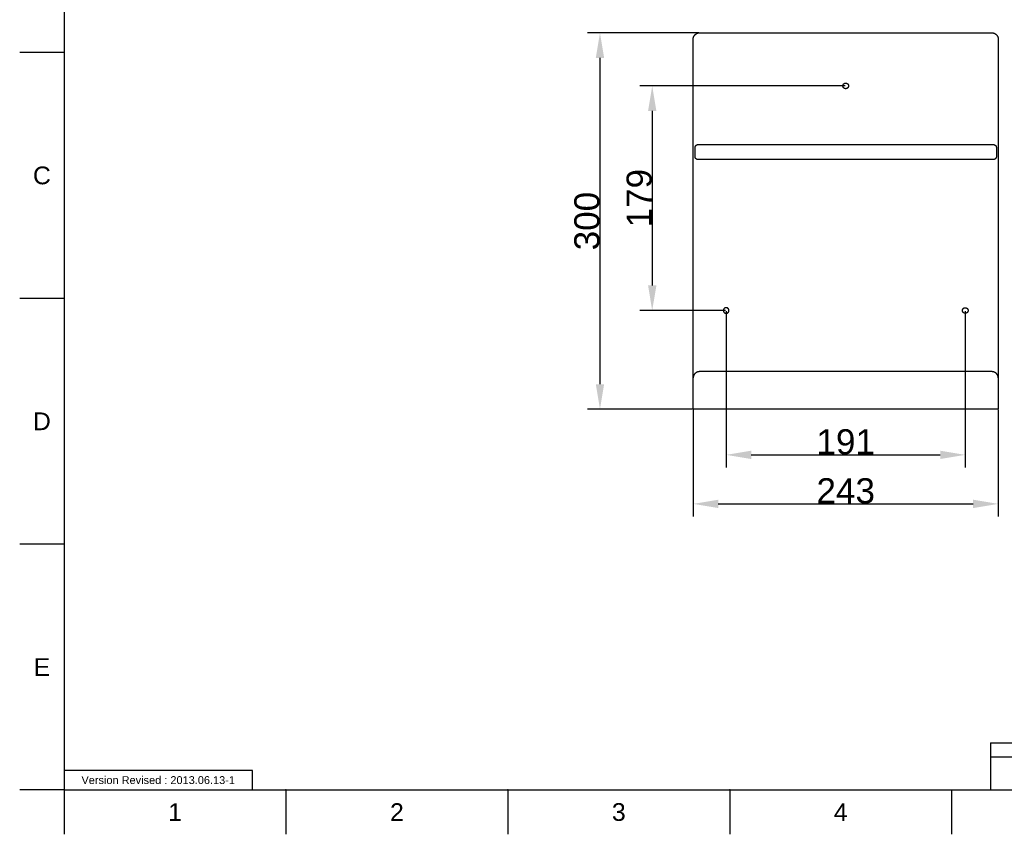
# Model space of a CAD drawing. Header units: millimetres. Extents: x 580 to 2065, y -13 to 1037.
# Tile 1 of 5: x 580 to 1364, y -13 to 636. Entities that reach past the tile are written whole.
import ezdxf

# ---------------------------------------------------------------- set-up
doc = ezdxf.new("R2010")
doc.units = ezdxf.units.MM
doc.header["$LTSCALE"] = 0.1
for name, color, linetype in [('DEFAULT', 7, 'Continuous'), ('FORM', 7, 'Continuous'), ('LAYER 01', 2, 'Continuous'), ('LAYER 02', 2, 'Continuous'), ('TEXT', 2, 'Continuous')]:
    doc.layers.add(name, color=color, linetype=linetype)
doc.styles.add('ARIAL', font='arial_0.ttf')
doc.styles.get("Standard").update_dxf_attribs({"font": 'arial_0.ttf'})
doc.dimstyles.new('DIMENSION STYLE 01', dxfattribs={"dimtxt": 20, "dimasz": 20, "dimexe": 10, "dimexo": 0.5, "dimgap": 0.09, "dimtad": 1, "dimtoh": 1, "dimdec": 0, "dimzin": 0, "dimdsep": 46, "dimtxsty": 'ARIAL', "dimcen": 0.5, "dimadec": 1, "dimazin": 0, "dimtfac": 1, "dimtdec": 4, "dimtofl": 0, "dimtmove": 0, "dimatfit": 3, "dimfxl": 1, "dimtolj": 1, "dimtzin": 0, "dimarcsym": 0})

# ---------------------------------------------------------------- blocks, each defined once
blk = doc.blocks.new('*D234')
at = {"layer": 'DEFAULT', "color": 0, "lineweight": -2, "transparency": 16777216}
for p, q in [((1120.88, 625.43), (1032.12, 625.43)), ((1042.12, 605.43), (1042.12, 345.43)), ((1115.88, 325.43), (1032.12, 325.43))]:
    blk.add_line(p, q, dxfattribs=at)
at = {"layer": 'DEFAULT', "color": 0, "transparency": 16777216}
for points in [[(1038.79, 605.43), (1045.45, 605.43), (1042.12, 625.43)], [(1038.79, 345.43), (1045.45, 345.43), (1042.12, 325.43)]]:
    blk.add_solid(points, dxfattribs=at)
at = {"layer": 'Defpoints', "color": 0, "transparency": 16777216}
for p in [(1121.38, 625.43), (1042.12, 325.43), (1116.38, 325.43)]:
    blk.add_point(p, dxfattribs=at)
at = {"layer": 'DEFAULT', "color": 0, "transparency": 16777216, "insert": (1031.81, 475.43), "char_height": 20, "attachment_point": 5, "rotation": 90, "style": 'ARIAL'}
blk.add_mtext('\\A1;300', dxfattribs=at)
blk = doc.blocks.new('*D235')
at = {"layer": 'DEFAULT', "color": 0, "lineweight": -2, "transparency": 16777216}
for p, q in [((1237.38, 583.18), (1073.74, 583.18)), ((1083.74, 563.18), (1083.74, 424.18)), ((1142.13, 404.18), (1073.74, 404.18))]:
    blk.add_line(p, q, dxfattribs=at)
at = {"layer": 'DEFAULT', "color": 0, "transparency": 16777216}
for points in [[(1080.41, 563.18), (1087.08, 563.18), (1083.74, 583.18)], [(1080.41, 424.18), (1087.08, 424.18), (1083.74, 404.18)]]:
    blk.add_solid(points, dxfattribs=at)
at = {"layer": 'Defpoints', "color": 0, "transparency": 16777216}
for p in [(1237.88, 583.18), (1083.74, 404.18), (1142.63, 404.18)]:
    blk.add_point(p, dxfattribs=at)
at = {"layer": 'DEFAULT', "color": 0, "transparency": 16777216, "insert": (1073.44, 493.68), "char_height": 20, "attachment_point": 5, "rotation": 90, "style": 'ARIAL'}
blk.add_mtext('\\A1;179', dxfattribs=at)
blk = doc.blocks.new('*D236')
at = {"layer": 'DEFAULT', "color": 0, "lineweight": -2, "transparency": 16777216}
for p, q in [((1116.38, 324.93), (1116.38, 240.06)), ((1359.38, 324.93), (1359.38, 240.06)), ((1136.38, 250.06), (1339.38, 250.06))]:
    blk.add_line(p, q, dxfattribs=at)
at = {"layer": 'DEFAULT', "color": 0, "transparency": 16777216}
for points in [[(1136.38, 253.39), (1136.38, 246.72), (1116.38, 250.06)], [(1339.38, 253.39), (1339.38, 246.72), (1359.38, 250.06)]]:
    blk.add_solid(points, dxfattribs=at)
at = {"layer": 'Defpoints', "color": 0, "transparency": 16777216}
for p in [(1116.38, 325.43), (1359.38, 325.43), (1359.38, 250.06)]:
    blk.add_point(p, dxfattribs=at)
at = {"layer": 'DEFAULT', "color": 0, "transparency": 16777216, "insert": (1237.88, 260.37), "char_height": 20, "attachment_point": 5, "style": 'ARIAL'}
blk.add_mtext('\\A1;243', dxfattribs=at)
blk = doc.blocks.new('*D237')
at = {"layer": 'DEFAULT', "color": 0, "lineweight": -2, "transparency": 16777216}
for p, q in [((1142.63, 403.68), (1142.63, 279.12)), ((1333.13, 403.68), (1333.13, 279.12)), ((1162.63, 289.12), (1313.13, 289.12))]:
    blk.add_line(p, q, dxfattribs=at)
at = {"layer": 'DEFAULT', "color": 0, "transparency": 16777216}
for points in [[(1162.63, 292.45), (1162.63, 285.79), (1142.63, 289.12)], [(1313.13, 292.45), (1313.13, 285.79), (1333.13, 289.12)]]:
    blk.add_solid(points, dxfattribs=at)
at = {"layer": 'Defpoints', "color": 0, "transparency": 16777216}
for p in [(1142.63, 404.18), (1333.13, 404.18), (1333.13, 289.12)]:
    blk.add_point(p, dxfattribs=at)
at = {"layer": 'DEFAULT', "color": 0, "transparency": 16777216, "insert": (1237.88, 299.42), "char_height": 20, "attachment_point": 5, "style": 'ARIAL'}
blk.add_mtext('\\A1;191', dxfattribs=at)

msp = doc.modelspace()

# ---------------------------------------------------------------- linework, layer by layer
for p, q in [((615.21, 1001.37), (615.21, 22.08)), ((615.21, 609.66), (579.86, 609.66)), ((615.21, 413.8), (579.86, 413.8)), ((615.21, 217.94), (579.86, 217.94)), ((615.21, 22.08), (579.86, 22.08)), ((615.21, 22.08), (2029.35, 22.08)), ((615.21, 22.08), (615.21, -13.27)), ((791.98, 22.08), (791.98, -13.27)), ((968.75, 22.08), (968.75, -13.27)), ((1145.51, 22.08), (1145.51, -13.27)), ((1322.28, 22.08), (1322.28, -13.27))]:
    msp.add_line(p, q)
for p in [(791.98, 22.08), (968.75, 22.08), (1145.51, 22.08)]:
    msp.add_point(p)
at = {"layer": 'FORM'}
for p, q in [((1353.1, 59.58), (2029.35, 59.58)), ((1353.1, 59.58), (1353.1, 22.08)), ((1529.35, 48.33), (1353.1, 48.33))]:
    msp.add_line(p, q, dxfattribs=at)
msp.add_lwpolyline([(615.21, 22.08), (765.21, 22.08), (765.21, 37.71), (615.21, 37.71)], close=True, dxfattribs=at)
at = {"layer": 'LAYER 01'}
for p, q in [((1235.63, 583.32), (1235.64, 583.4)), ((1235.63, 583.24), (1235.63, 583.32)), ((1235.63, 583.16), (1235.63, 583.24)), ((1235.63, 583.09), (1235.63, 583.16)), ((1235.64, 583.01), (1235.63, 583.09)), ((1235.64, 583.4), (1235.65, 583.48)), ((1235.64, 582.93), (1235.64, 583.01)), ((1235.65, 582.85), (1235.64, 582.93)), ((1235.65, 583.48), (1235.66, 583.55)), ((1235.67, 582.78), (1235.65, 582.85)), ((1235.66, 583.55), (1235.67, 583.63)), ((1235.67, 583.63), (1235.69, 583.71)), ((1235.68, 582.7), (1235.67, 582.78)), ((1235.7, 582.62), (1235.68, 582.7)), ((1235.69, 583.71), (1235.71, 583.78)), ((1235.72, 582.55), (1235.7, 582.62)), ((1235.71, 583.78), (1235.73, 583.86)), ((1235.74, 582.47), (1235.72, 582.55)), ((1235.73, 583.86), (1235.76, 583.93)), ((1235.77, 582.4), (1235.74, 582.47)), ((1235.76, 583.93), (1235.78, 584)), ((1235.8, 582.33), (1235.77, 582.4)), ((1235.78, 584), (1235.81, 584.08)), ((1235.83, 582.26), (1235.8, 582.33)), ((1235.81, 584.08), (1235.85, 584.15)), ((1235.86, 582.18), (1235.83, 582.26)), ((1235.85, 584.15), (1235.88, 584.22)), ((1235.9, 582.12), (1235.86, 582.18)), ((1235.88, 584.22), (1235.92, 584.29)), ((1235.94, 582.05), (1235.9, 582.12)), ((1235.92, 584.29), (1235.96, 584.35)), ((1235.98, 581.98), (1235.94, 582.05)), ((1235.96, 584.35), (1236, 584.42)), ((1236.02, 581.92), (1235.98, 581.98)), ((1236, 584.42), (1236.04, 584.48)), ((1236.07, 581.85), (1236.02, 581.92)), ((1236.04, 584.48), (1236.09, 584.55)), ((1236.11, 581.79), (1236.07, 581.85)), ((1236.09, 584.55), (1236.14, 584.61)), ((1236.16, 581.73), (1236.11, 581.79)), ((1236.14, 584.61), (1236.19, 584.67)), ((1236.21, 581.67), (1236.16, 581.73)), ((1236.19, 584.67), (1236.24, 584.73)), ((1236.27, 581.61), (1236.21, 581.67)), ((1236.24, 584.73), (1236.3, 584.78)), ((1236.32, 581.56), (1236.27, 581.61)), ((1236.3, 584.78), (1236.35, 584.84)), ((1236.38, 581.51), (1236.32, 581.56)), ((1236.35, 584.84), (1236.41, 584.89)), ((1236.44, 581.45), (1236.38, 581.51)), ((1236.41, 584.89), (1236.47, 584.94)), ((1236.5, 581.41), (1236.44, 581.45)), ((1236.47, 584.94), (1236.53, 584.99)), ((1236.56, 581.36), (1236.5, 581.41)), ((1236.53, 584.99), (1236.6, 585.03)), ((1236.63, 581.31), (1236.56, 581.36)), ((1236.6, 585.03), (1236.66, 585.07)), ((1236.69, 581.27), (1236.63, 581.31)), ((1236.66, 585.07), (1236.73, 585.12)), ((1236.76, 581.23), (1236.69, 581.27)), ((1236.73, 585.12), (1236.79, 585.15)), ((1236.83, 581.19), (1236.76, 581.23)), ((1236.79, 585.15), (1236.86, 585.19)), ((1236.9, 581.16), (1236.83, 581.19)), ((1236.86, 585.19), (1236.93, 585.23)), ((1236.97, 581.13), (1236.9, 581.16)), ((1236.93, 585.23), (1237.01, 585.26)), ((1237.04, 581.1), (1236.97, 581.13)), ((1237.01, 585.26), (1237.08, 585.29)), ((1237.11, 581.07), (1237.04, 581.1)), ((1237.08, 585.29), (1237.15, 585.31)), ((1237.19, 581.04), (1237.11, 581.07)), ((1237.15, 585.31), (1237.23, 585.34)), ((1237.26, 581.02), (1237.19, 581.04)), ((1237.23, 585.34), (1237.3, 585.36)), ((1237.34, 581), (1237.26, 581.02)), ((1237.3, 585.36), (1237.38, 585.38)), ((1237.41, 580.98), (1237.34, 581)), ((1237.38, 585.38), (1237.45, 585.39)), ((1237.49, 580.97), (1237.41, 580.98)), ((1237.45, 585.39), (1237.53, 585.41)), ((1237.57, 580.96), (1237.49, 580.97)), ((1237.53, 585.41), (1237.61, 585.42)), ((1237.65, 580.95), (1237.57, 580.96)), ((1237.61, 585.42), (1237.68, 585.43)), ((1237.72, 580.94), (1237.65, 580.95)), ((1237.68, 585.43), (1237.76, 585.43)), ((1237.8, 580.94), (1237.72, 580.94)), ((1237.76, 585.43), (1237.84, 585.43)), ((1237.88, 580.93), (1237.8, 580.94)), ((1237.84, 585.43), (1237.92, 585.43)), ((1237.96, 580.94), (1237.88, 580.93)), ((1237.92, 585.43), (1238, 585.43)), ((1238.04, 580.94), (1237.96, 580.94)), ((1238, 585.43), (1238.07, 585.43)), ((1238.11, 580.95), (1238.04, 580.94)), ((1238.07, 585.43), (1238.15, 585.42)), ((1238.19, 580.96), (1238.11, 580.95)), ((1238.15, 585.42), (1238.23, 585.41)), ((1238.27, 580.97), (1238.19, 580.96)), ((1238.23, 585.41), (1238.31, 585.39)), ((1238.35, 580.98), (1238.27, 580.97)), ((1238.31, 585.39), (1238.38, 585.38)), ((1238.42, 581), (1238.35, 580.98)), ((1238.38, 585.38), (1238.46, 585.36)), ((1238.5, 581.02), (1238.42, 581)), ((1238.46, 585.36), (1238.53, 585.34)), ((1238.57, 581.04), (1238.5, 581.02)), ((1238.53, 585.34), (1238.61, 585.31)), ((1238.65, 581.07), (1238.57, 581.04)), ((1238.61, 585.31), (1238.68, 585.29)), ((1238.72, 581.1), (1238.65, 581.07)), ((1238.68, 585.29), (1238.75, 585.26)), ((1238.79, 581.13), (1238.72, 581.1)), ((1238.75, 585.26), (1238.83, 585.23)), ((1238.86, 581.16), (1238.79, 581.13)), ((1238.83, 585.23), (1238.9, 585.19)), ((1238.93, 581.19), (1238.86, 581.16)), ((1238.9, 585.19), (1238.97, 585.15)), ((1239, 581.23), (1238.93, 581.19)), ((1238.97, 585.15), (1239.03, 585.12)), ((1239.07, 581.27), (1239, 581.23)), ((1239.03, 585.12), (1239.1, 585.07)), ((1239.13, 581.31), (1239.07, 581.27)), ((1239.1, 585.07), (1239.16, 585.03)), ((1239.2, 581.36), (1239.13, 581.31)), ((1239.16, 585.03), (1239.23, 584.99)), ((1239.26, 581.41), (1239.2, 581.36)), ((1239.23, 584.99), (1239.29, 584.94)), ((1239.32, 581.45), (1239.26, 581.41)), ((1239.29, 584.94), (1239.35, 584.89)), ((1239.38, 581.51), (1239.32, 581.45)), ((1239.35, 584.89), (1239.41, 584.84)), ((1239.44, 581.56), (1239.38, 581.51)), ((1239.41, 584.84), (1239.46, 584.78)), ((1239.49, 581.61), (1239.44, 581.56)), ((1239.46, 584.78), (1239.52, 584.73)), ((1239.54, 581.67), (1239.49, 581.61)), ((1239.52, 584.73), (1239.57, 584.67)), ((1239.6, 581.73), (1239.54, 581.67)), ((1239.57, 584.67), (1239.62, 584.61)), ((1239.65, 581.79), (1239.6, 581.73)), ((1239.62, 584.61), (1239.67, 584.55)), ((1239.69, 581.85), (1239.65, 581.79)), ((1239.67, 584.55), (1239.72, 584.48)), ((1239.74, 581.92), (1239.69, 581.85)), ((1239.72, 584.48), (1239.76, 584.42)), ((1239.78, 581.98), (1239.74, 581.92)), ((1239.76, 584.42), (1239.8, 584.35)), ((1239.82, 582.05), (1239.78, 581.98)), ((1239.8, 584.35), (1239.84, 584.29)), ((1239.86, 582.12), (1239.82, 582.05)), ((1239.84, 584.29), (1239.88, 584.22)), ((1239.9, 582.18), (1239.86, 582.12)), ((1239.88, 584.22), (1239.91, 584.15)), ((1239.93, 582.26), (1239.9, 582.18)), ((1239.91, 584.15), (1239.95, 584.08)), ((1239.96, 582.33), (1239.93, 582.26)), ((1239.95, 584.08), (1239.97, 584)), ((1239.99, 582.4), (1239.96, 582.33)), ((1239.97, 584), (1240, 583.93)), ((1240.01, 582.47), (1239.99, 582.4)), ((1240, 583.93), (1240.03, 583.86)), ((1240.04, 582.55), (1240.01, 582.47)), ((1240.03, 583.86), (1240.05, 583.78)), ((1240.06, 582.62), (1240.04, 582.55)), ((1240.05, 583.78), (1240.07, 583.71)), ((1240.08, 582.7), (1240.06, 582.62)), ((1240.07, 583.71), (1240.09, 583.63)), ((1240.09, 582.78), (1240.08, 582.7)), ((1240.09, 583.63), (1240.1, 583.55)), ((1240.11, 582.85), (1240.09, 582.78)), ((1240.1, 583.55), (1240.11, 583.48)), ((1240.11, 583.48), (1240.12, 583.4)), ((1240.12, 582.93), (1240.11, 582.85)), ((1240.12, 583.4), (1240.13, 583.32)), ((1240.13, 583.09), (1240.12, 583.01)), ((1240.12, 583.01), (1240.12, 582.93)), ((1240.13, 583.32), (1240.13, 583.24)), ((1240.13, 583.24), (1240.13, 583.16)), ((1240.13, 583.16), (1240.13, 583.09)), ((1140.39, 404.4), (1140.38, 404.32)), ((1140.38, 404.32), (1140.38, 404.24)), ((1140.38, 404.24), (1140.38, 404.16)), ((1140.38, 404.16), (1140.38, 404.09)), ((1140.38, 404.09), (1140.39, 404.01)), ((1140.4, 404.48), (1140.39, 404.4)), ((1140.39, 404.01), (1140.39, 403.93)), ((1140.39, 403.93), (1140.4, 403.85)), ((1140.41, 404.55), (1140.4, 404.48)), ((1140.4, 403.85), (1140.42, 403.78)), ((1140.42, 404.63), (1140.41, 404.55)), ((1140.44, 404.71), (1140.42, 404.63)), ((1140.42, 403.78), (1140.43, 403.7)), ((1140.43, 403.7), (1140.45, 403.62)), ((1140.46, 404.78), (1140.44, 404.71)), ((1140.45, 403.62), (1140.47, 403.55)), ((1140.48, 404.86), (1140.46, 404.78)), ((1140.47, 403.55), (1140.49, 403.47)), ((1140.51, 404.93), (1140.48, 404.86)), ((1140.49, 403.47), (1140.52, 403.4)), ((1140.53, 405), (1140.51, 404.93)), ((1140.52, 403.4), (1140.55, 403.33)), ((1140.56, 405.08), (1140.53, 405)), ((1140.55, 403.33), (1140.58, 403.26)), ((1140.6, 405.15), (1140.56, 405.08)), ((1140.58, 403.26), (1140.61, 403.18)), ((1140.63, 405.22), (1140.6, 405.15)), ((1140.61, 403.18), (1140.65, 403.12)), ((1140.67, 405.29), (1140.63, 405.22)), ((1140.65, 403.12), (1140.69, 403.05)), ((1140.71, 405.35), (1140.67, 405.29)), ((1140.69, 403.05), (1140.73, 402.98)), ((1140.75, 405.42), (1140.71, 405.35)), ((1140.73, 402.98), (1140.77, 402.92)), ((1140.79, 405.48), (1140.75, 405.42)), ((1140.77, 402.92), (1140.82, 402.85)), ((1140.84, 405.55), (1140.79, 405.48)), ((1140.82, 402.85), (1140.86, 402.79)), ((1140.89, 405.61), (1140.84, 405.55)), ((1140.86, 402.79), (1140.91, 402.73)), ((1140.94, 405.67), (1140.89, 405.61)), ((1140.91, 402.73), (1140.96, 402.67)), ((1140.99, 405.73), (1140.94, 405.67)), ((1140.96, 402.67), (1141.02, 402.61)), ((1141.05, 405.78), (1140.99, 405.73)), ((1141.02, 402.61), (1141.07, 402.56)), ((1141.1, 405.84), (1141.05, 405.78)), ((1141.07, 402.56), (1141.13, 402.51)), ((1141.16, 405.89), (1141.1, 405.84)), ((1141.13, 402.51), (1141.19, 402.45)), ((1141.22, 405.94), (1141.16, 405.89)), ((1141.19, 402.45), (1141.25, 402.41)), ((1141.28, 405.99), (1141.22, 405.94)), ((1141.25, 402.41), (1141.31, 402.36)), ((1141.35, 406.03), (1141.28, 405.99)), ((1141.31, 402.36), (1141.38, 402.31)), ((1141.41, 406.07), (1141.35, 406.03)), ((1141.38, 402.31), (1141.44, 402.27)), ((1141.48, 406.12), (1141.41, 406.07)), ((1141.44, 402.27), (1141.51, 402.23)), ((1141.54, 406.15), (1141.48, 406.12)), ((1141.51, 402.23), (1141.58, 402.19)), ((1141.61, 406.19), (1141.54, 406.15)), ((1141.58, 402.19), (1141.65, 402.16)), ((1141.68, 406.23), (1141.61, 406.19)), ((1141.65, 402.16), (1141.72, 402.13)), ((1141.76, 406.26), (1141.68, 406.23)), ((1141.72, 402.13), (1141.79, 402.1)), ((1141.83, 406.29), (1141.76, 406.26)), ((1141.79, 402.1), (1141.86, 402.07)), ((1141.9, 406.31), (1141.83, 406.29)), ((1141.86, 402.07), (1141.94, 402.04)), ((1141.98, 406.34), (1141.9, 406.31)), ((1141.94, 402.04), (1142.01, 402.02)), ((1142.05, 406.36), (1141.98, 406.34)), ((1142.01, 402.02), (1142.09, 402)), ((1142.13, 406.38), (1142.05, 406.36)), ((1142.09, 402), (1142.16, 401.98)), ((1142.2, 406.39), (1142.13, 406.38)), ((1142.16, 401.98), (1142.24, 401.97)), ((1142.28, 406.41), (1142.2, 406.39)), ((1142.24, 401.97), (1142.32, 401.96)), ((1142.36, 406.42), (1142.28, 406.41)), ((1142.32, 401.96), (1142.4, 401.95)), ((1142.43, 406.43), (1142.36, 406.42)), ((1142.4, 401.95), (1142.47, 401.94)), ((1142.51, 406.43), (1142.43, 406.43)), ((1142.47, 401.94), (1142.55, 401.94)), ((1142.59, 406.43), (1142.51, 406.43)), ((1142.55, 401.94), (1142.63, 401.93)), ((1142.67, 406.43), (1142.59, 406.43)), ((1142.63, 401.93), (1142.71, 401.94)), ((1142.75, 406.43), (1142.67, 406.43)), ((1142.71, 401.94), (1142.79, 401.94)), ((1142.82, 406.43), (1142.75, 406.43)), ((1142.79, 401.94), (1142.86, 401.95)), ((1142.9, 406.42), (1142.82, 406.43)), ((1142.86, 401.95), (1142.94, 401.96)), ((1142.98, 406.41), (1142.9, 406.42)), ((1142.94, 401.96), (1143.02, 401.97)), ((1143.06, 406.39), (1142.98, 406.41)), ((1143.02, 401.97), (1143.1, 401.98)), ((1143.13, 406.38), (1143.06, 406.39)), ((1143.1, 401.98), (1143.17, 402)), ((1143.21, 406.36), (1143.13, 406.38)), ((1143.17, 402), (1143.25, 402.02)), ((1143.28, 406.34), (1143.21, 406.36)), ((1143.25, 402.02), (1143.32, 402.04)), ((1143.36, 406.31), (1143.28, 406.34)), ((1143.32, 402.04), (1143.4, 402.07)), ((1143.43, 406.29), (1143.36, 406.31)), ((1143.4, 402.07), (1143.47, 402.1)), ((1143.5, 406.26), (1143.43, 406.29)), ((1143.47, 402.1), (1143.54, 402.13)), ((1143.58, 406.23), (1143.5, 406.26)), ((1143.54, 402.13), (1143.61, 402.16)), ((1143.65, 406.19), (1143.58, 406.23)), ((1143.61, 402.16), (1143.68, 402.19)), ((1143.72, 406.15), (1143.65, 406.19)), ((1143.68, 402.19), (1143.75, 402.23)), ((1143.78, 406.12), (1143.72, 406.15)), ((1143.75, 402.23), (1143.82, 402.27)), ((1143.85, 406.07), (1143.78, 406.12)), ((1143.82, 402.27), (1143.88, 402.31)), ((1143.91, 406.03), (1143.85, 406.07)), ((1143.88, 402.31), (1143.95, 402.36)), ((1143.98, 405.99), (1143.91, 406.03)), ((1143.95, 402.36), (1144.01, 402.41)), ((1144.04, 405.94), (1143.98, 405.99)), ((1144.01, 402.41), (1144.07, 402.45)), ((1144.1, 405.89), (1144.04, 405.94)), ((1144.07, 402.45), (1144.13, 402.51)), ((1144.16, 405.84), (1144.1, 405.89)), ((1144.13, 402.51), (1144.19, 402.56)), ((1144.21, 405.78), (1144.16, 405.84)), ((1144.19, 402.56), (1144.24, 402.61)), ((1144.27, 405.73), (1144.21, 405.78)), ((1144.24, 402.61), (1144.29, 402.67)), ((1144.32, 405.67), (1144.27, 405.73)), ((1144.29, 402.67), (1144.35, 402.73)), ((1144.37, 405.61), (1144.32, 405.67)), ((1144.35, 402.73), (1144.4, 402.79)), ((1144.42, 405.55), (1144.37, 405.61)), ((1144.4, 402.79), (1144.44, 402.85)), ((1144.47, 405.48), (1144.42, 405.55)), ((1144.44, 402.85), (1144.49, 402.92)), ((1144.51, 405.42), (1144.47, 405.48)), ((1144.49, 402.92), (1144.53, 402.98)), ((1144.55, 405.35), (1144.51, 405.42)), ((1144.53, 402.98), (1144.57, 403.05)), ((1144.59, 405.29), (1144.55, 405.35)), ((1144.57, 403.05), (1144.61, 403.12)), ((1144.63, 405.22), (1144.59, 405.29)), ((1144.61, 403.12), (1144.65, 403.18)), ((1144.66, 405.15), (1144.63, 405.22)), ((1144.65, 403.18), (1144.68, 403.26)), ((1144.7, 405.08), (1144.66, 405.15)), ((1144.68, 403.26), (1144.71, 403.33)), ((1144.72, 405), (1144.7, 405.08)), ((1144.71, 403.33), (1144.74, 403.4)), ((1144.75, 404.93), (1144.72, 405)), ((1144.74, 403.4), (1144.76, 403.47)), ((1144.78, 404.86), (1144.75, 404.93)), ((1144.76, 403.47), (1144.79, 403.55)), ((1144.8, 404.78), (1144.78, 404.86)), ((1144.79, 403.55), (1144.81, 403.62)), ((1144.82, 404.71), (1144.8, 404.78)), ((1144.81, 403.62), (1144.83, 403.7)), ((1144.84, 404.63), (1144.82, 404.71)), ((1144.83, 403.7), (1144.84, 403.78)), ((1144.85, 404.55), (1144.84, 404.63)), ((1144.84, 403.78), (1144.86, 403.85)), ((1144.86, 404.48), (1144.85, 404.55)), ((1144.87, 404.4), (1144.86, 404.48)), ((1144.86, 403.85), (1144.87, 403.93)), ((1144.88, 404.32), (1144.87, 404.4)), ((1144.87, 404.01), (1144.88, 404.09)), ((1144.87, 403.93), (1144.87, 404.01)), ((1144.88, 404.24), (1144.88, 404.32)), ((1144.88, 404.16), (1144.88, 404.24)), ((1144.88, 404.09), (1144.88, 404.16)), ((1330.88, 404.32), (1330.89, 404.4)), ((1330.88, 404.24), (1330.88, 404.32)), ((1330.88, 404.16), (1330.88, 404.24)), ((1330.88, 404.09), (1330.88, 404.16)), ((1330.89, 404.01), (1330.88, 404.09)), ((1330.89, 404.4), (1330.9, 404.48)), ((1330.89, 403.93), (1330.89, 404.01)), ((1330.9, 403.85), (1330.89, 403.93)), ((1330.9, 404.48), (1330.91, 404.55)), ((1330.92, 403.78), (1330.9, 403.85)), ((1330.91, 404.55), (1330.92, 404.63)), ((1330.92, 404.63), (1330.94, 404.71)), ((1330.93, 403.7), (1330.92, 403.78)), ((1330.95, 403.62), (1330.93, 403.7)), ((1330.94, 404.71), (1330.96, 404.78)), ((1330.97, 403.55), (1330.95, 403.62)), ((1330.96, 404.78), (1330.98, 404.86)), ((1330.99, 403.47), (1330.97, 403.55)), ((1330.98, 404.86), (1331.01, 404.93)), ((1331.02, 403.4), (1330.99, 403.47)), ((1331.01, 404.93), (1331.03, 405)), ((1331.05, 403.33), (1331.02, 403.4)), ((1331.03, 405), (1331.06, 405.08)), ((1331.08, 403.26), (1331.05, 403.33)), ((1331.06, 405.08), (1331.1, 405.15)), ((1331.11, 403.18), (1331.08, 403.26)), ((1331.1, 405.15), (1331.13, 405.22)), ((1331.15, 403.12), (1331.11, 403.18)), ((1331.13, 405.22), (1331.17, 405.29)), ((1331.19, 403.05), (1331.15, 403.12)), ((1331.17, 405.29), (1331.21, 405.35)), ((1331.23, 402.98), (1331.19, 403.05)), ((1331.21, 405.35), (1331.25, 405.42)), ((1331.27, 402.92), (1331.23, 402.98)), ((1331.25, 405.42), (1331.29, 405.48)), ((1331.32, 402.85), (1331.27, 402.92)), ((1331.29, 405.48), (1331.34, 405.55)), ((1331.36, 402.79), (1331.32, 402.85)), ((1331.34, 405.55), (1331.39, 405.61)), ((1331.41, 402.73), (1331.36, 402.79)), ((1331.39, 405.61), (1331.44, 405.67)), ((1331.46, 402.67), (1331.41, 402.73)), ((1331.44, 405.67), (1331.49, 405.73)), ((1331.52, 402.61), (1331.46, 402.67)), ((1331.49, 405.73), (1331.55, 405.78)), ((1331.57, 402.56), (1331.52, 402.61)), ((1331.55, 405.78), (1331.6, 405.84)), ((1331.63, 402.51), (1331.57, 402.56)), ((1331.6, 405.84), (1331.66, 405.89)), ((1331.69, 402.45), (1331.63, 402.51)), ((1331.66, 405.89), (1331.72, 405.94)), ((1331.75, 402.41), (1331.69, 402.45)), ((1331.72, 405.94), (1331.78, 405.99)), ((1331.81, 402.36), (1331.75, 402.41)), ((1331.78, 405.99), (1331.85, 406.03)), ((1331.88, 402.31), (1331.81, 402.36)), ((1331.85, 406.03), (1331.91, 406.07)), ((1331.94, 402.27), (1331.88, 402.31)), ((1331.91, 406.07), (1331.98, 406.12)), ((1332.01, 402.23), (1331.94, 402.27)), ((1331.98, 406.12), (1332.04, 406.15)), ((1332.08, 402.19), (1332.01, 402.23)), ((1332.04, 406.15), (1332.11, 406.19)), ((1332.15, 402.16), (1332.08, 402.19)), ((1332.11, 406.19), (1332.18, 406.23)), ((1332.22, 402.13), (1332.15, 402.16)), ((1332.18, 406.23), (1332.26, 406.26)), ((1332.29, 402.1), (1332.22, 402.13)), ((1332.26, 406.26), (1332.33, 406.29)), ((1332.36, 402.07), (1332.29, 402.1)), ((1332.33, 406.29), (1332.4, 406.31)), ((1332.44, 402.04), (1332.36, 402.07)), ((1332.4, 406.31), (1332.48, 406.34)), ((1332.51, 402.02), (1332.44, 402.04)), ((1332.48, 406.34), (1332.55, 406.36)), ((1332.59, 402), (1332.51, 402.02)), ((1332.55, 406.36), (1332.63, 406.38)), ((1332.66, 401.98), (1332.59, 402)), ((1332.63, 406.38), (1332.7, 406.39)), ((1332.74, 401.97), (1332.66, 401.98)), ((1332.7, 406.39), (1332.78, 406.41)), ((1332.82, 401.96), (1332.74, 401.97)), ((1332.78, 406.41), (1332.86, 406.42)), ((1332.9, 401.95), (1332.82, 401.96)), ((1332.86, 406.42), (1332.93, 406.43)), ((1332.97, 401.94), (1332.9, 401.95)), ((1332.93, 406.43), (1333.01, 406.43)), ((1333.05, 401.94), (1332.97, 401.94)), ((1333.01, 406.43), (1333.09, 406.43)), ((1333.13, 401.93), (1333.05, 401.94)), ((1333.09, 406.43), (1333.17, 406.43)), ((1333.21, 401.94), (1333.13, 401.93)), ((1333.17, 406.43), (1333.25, 406.43)), ((1333.29, 401.94), (1333.21, 401.94)), ((1333.25, 406.43), (1333.32, 406.43)), ((1333.36, 401.95), (1333.29, 401.94)), ((1333.32, 406.43), (1333.4, 406.42)), ((1333.44, 401.96), (1333.36, 401.95)), ((1333.4, 406.42), (1333.48, 406.41)), ((1333.52, 401.97), (1333.44, 401.96)), ((1333.48, 406.41), (1333.56, 406.39)), ((1333.6, 401.98), (1333.52, 401.97)), ((1333.56, 406.39), (1333.63, 406.38)), ((1333.67, 402), (1333.6, 401.98)), ((1333.63, 406.38), (1333.71, 406.36)), ((1333.75, 402.02), (1333.67, 402)), ((1333.71, 406.36), (1333.78, 406.34)), ((1333.82, 402.04), (1333.75, 402.02)), ((1333.78, 406.34), (1333.86, 406.31)), ((1333.9, 402.07), (1333.82, 402.04)), ((1333.86, 406.31), (1333.93, 406.29)), ((1333.97, 402.1), (1333.9, 402.07)), ((1333.93, 406.29), (1334, 406.26)), ((1334.04, 402.13), (1333.97, 402.1)), ((1334, 406.26), (1334.08, 406.23)), ((1334.11, 402.16), (1334.04, 402.13)), ((1334.08, 406.23), (1334.15, 406.19)), ((1334.18, 402.19), (1334.11, 402.16)), ((1334.15, 406.19), (1334.22, 406.15)), ((1334.25, 402.23), (1334.18, 402.19)), ((1334.22, 406.15), (1334.28, 406.12)), ((1334.32, 402.27), (1334.25, 402.23)), ((1334.28, 406.12), (1334.35, 406.07)), ((1334.38, 402.31), (1334.32, 402.27)), ((1334.35, 406.07), (1334.41, 406.03)), ((1334.45, 402.36), (1334.38, 402.31)), ((1334.41, 406.03), (1334.48, 405.99)), ((1334.51, 402.41), (1334.45, 402.36)), ((1334.48, 405.99), (1334.54, 405.94)), ((1334.57, 402.45), (1334.51, 402.41)), ((1334.54, 405.94), (1334.6, 405.89)), ((1334.63, 402.51), (1334.57, 402.45)), ((1334.6, 405.89), (1334.66, 405.84)), ((1334.69, 402.56), (1334.63, 402.51)), ((1334.66, 405.84), (1334.71, 405.78)), ((1334.74, 402.61), (1334.69, 402.56)), ((1334.71, 405.78), (1334.77, 405.73)), ((1334.79, 402.67), (1334.74, 402.61)), ((1334.77, 405.73), (1334.82, 405.67)), ((1334.85, 402.73), (1334.79, 402.67)), ((1334.82, 405.67), (1334.87, 405.61)), ((1334.9, 402.79), (1334.85, 402.73)), ((1334.87, 405.61), (1334.92, 405.55)), ((1334.94, 402.85), (1334.9, 402.79)), ((1334.92, 405.55), (1334.97, 405.48)), ((1334.99, 402.92), (1334.94, 402.85)), ((1334.97, 405.48), (1335.01, 405.42)), ((1335.03, 402.98), (1334.99, 402.92)), ((1335.01, 405.42), (1335.05, 405.35)), ((1335.07, 403.05), (1335.03, 402.98)), ((1335.05, 405.35), (1335.09, 405.29)), ((1335.11, 403.12), (1335.07, 403.05)), ((1335.09, 405.29), (1335.13, 405.22)), ((1335.15, 403.18), (1335.11, 403.12)), ((1335.13, 405.22), (1335.16, 405.15)), ((1335.18, 403.26), (1335.15, 403.18)), ((1335.16, 405.15), (1335.2, 405.08)), ((1335.21, 403.33), (1335.18, 403.26)), ((1335.2, 405.08), (1335.22, 405)), ((1335.24, 403.4), (1335.21, 403.33)), ((1335.22, 405), (1335.25, 404.93)), ((1335.26, 403.47), (1335.24, 403.4)), ((1335.25, 404.93), (1335.28, 404.86)), ((1335.29, 403.55), (1335.26, 403.47)), ((1335.28, 404.86), (1335.3, 404.78)), ((1335.31, 403.62), (1335.29, 403.55)), ((1335.3, 404.78), (1335.32, 404.71)), ((1335.33, 403.7), (1335.31, 403.62)), ((1335.32, 404.71), (1335.34, 404.63)), ((1335.34, 403.78), (1335.33, 403.7)), ((1335.34, 404.63), (1335.35, 404.55)), ((1335.36, 403.85), (1335.34, 403.78)), ((1335.35, 404.55), (1335.36, 404.48)), ((1335.36, 404.48), (1335.37, 404.4)), ((1335.37, 403.93), (1335.36, 403.85)), ((1335.37, 404.4), (1335.38, 404.32)), ((1335.38, 404.09), (1335.37, 404.01)), ((1335.37, 404.01), (1335.37, 403.93)), ((1335.38, 404.32), (1335.38, 404.24)), ((1335.38, 404.24), (1335.38, 404.16)), ((1335.38, 404.16), (1335.38, 404.09))]:
    msp.add_line(p, q, dxfattribs=at)
at = {"layer": 'LAYER 02'}
for p, q in [((1116.38, 620.6), (1116.39, 620.77)), ((1116.38, 620.43), (1116.38, 620.6)), ((1116.38, 350.43), (1116.38, 620.43)), ((1116.39, 620.77), (1116.41, 620.95)), ((1116.41, 620.95), (1116.43, 621.11)), ((1116.43, 621.11), (1116.45, 621.28)), ((1116.45, 621.28), (1116.48, 621.45)), ((1116.48, 621.45), (1116.52, 621.62)), ((1116.52, 621.62), (1116.57, 621.78)), ((1116.57, 621.78), (1116.61, 621.95)), ((1116.61, 621.95), (1116.67, 622.11)), ((1116.67, 622.11), (1116.73, 622.27)), ((1116.73, 622.27), (1116.79, 622.43)), ((1116.79, 622.43), (1116.86, 622.58)), ((1116.86, 622.58), (1116.94, 622.73)), ((1116.94, 622.73), (1117.02, 622.88)), ((1117.02, 622.88), (1117.11, 623.03)), ((1117.11, 623.03), (1117.2, 623.18)), ((1117.2, 623.18), (1117.29, 623.32)), ((1117.29, 623.32), (1117.4, 623.45)), ((1117.4, 623.45), (1117.5, 623.59)), ((1117.5, 623.59), (1117.61, 623.72)), ((1117.61, 623.72), (1117.73, 623.85)), ((1117.73, 623.85), (1117.84, 623.97)), ((1117.84, 623.97), (1117.97, 624.09)), ((1117.97, 624.09), (1118.09, 624.2)), ((1118.09, 624.2), (1118.22, 624.31)), ((1118.22, 624.31), (1118.36, 624.42)), ((1118.36, 624.42), (1118.5, 624.52)), ((1118.5, 624.52), (1118.64, 624.61)), ((1118.64, 624.61), (1118.78, 624.71)), ((1118.78, 624.71), (1118.93, 624.79)), ((1118.93, 624.79), (1119.08, 624.87)), ((1119.08, 624.87), (1119.23, 624.95)), ((1119.23, 624.95), (1119.39, 625.02)), ((1119.39, 625.02), (1119.55, 625.09)), ((1119.55, 625.09), (1119.71, 625.15)), ((1119.71, 625.15), (1119.87, 625.2)), ((1119.87, 625.2), (1120.03, 625.25)), ((1120.03, 625.25), (1120.2, 625.29)), ((1120.2, 625.29), (1120.36, 625.33)), ((1120.36, 625.33), (1120.53, 625.36)), ((1120.53, 625.36), (1120.7, 625.39)), ((1120.7, 625.39), (1120.87, 625.41)), ((1120.87, 625.41), (1121.04, 625.42)), ((1121.04, 625.42), (1121.21, 625.43)), ((1121.21, 625.43), (1121.38, 625.43)), ((1121.38, 625.43), (1354.38, 625.43)), ((1354.38, 625.43), (1354.55, 625.43)), ((1354.55, 625.43), (1354.72, 625.42)), ((1354.72, 625.42), (1354.89, 625.41)), ((1354.89, 625.41), (1355.06, 625.39)), ((1355.06, 625.39), (1355.23, 625.36)), ((1355.23, 625.36), (1355.4, 625.33)), ((1355.4, 625.33), (1355.56, 625.29)), ((1355.56, 625.29), (1355.73, 625.25)), ((1355.73, 625.25), (1355.89, 625.2)), ((1355.89, 625.2), (1356.05, 625.15)), ((1356.05, 625.15), (1356.21, 625.09)), ((1356.21, 625.09), (1356.37, 625.02)), ((1356.37, 625.02), (1356.53, 624.95)), ((1356.53, 624.95), (1356.68, 624.87)), ((1356.68, 624.87), (1356.83, 624.79)), ((1356.83, 624.79), (1356.98, 624.71)), ((1356.98, 624.71), (1357.12, 624.61)), ((1357.12, 624.61), (1357.26, 624.52)), ((1357.26, 624.52), (1357.4, 624.42)), ((1357.4, 624.42), (1357.54, 624.31)), ((1357.54, 624.31), (1357.67, 624.2)), ((1357.67, 624.2), (1357.79, 624.09)), ((1357.79, 624.09), (1357.92, 623.97)), ((1357.92, 623.97), (1358.03, 623.85)), ((1358.03, 623.85), (1358.15, 623.72)), ((1358.15, 623.72), (1358.26, 623.59)), ((1358.26, 623.59), (1358.36, 623.45)), ((1358.36, 623.45), (1358.46, 623.32)), ((1358.46, 623.32), (1358.56, 623.18)), ((1358.56, 623.18), (1358.65, 623.03)), ((1358.65, 623.03), (1358.74, 622.88)), ((1358.74, 622.88), (1358.82, 622.73)), ((1358.82, 622.73), (1358.9, 622.58)), ((1358.9, 622.58), (1358.97, 622.43)), ((1358.97, 622.43), (1359.03, 622.27)), ((1359.03, 622.27), (1359.09, 622.11)), ((1359.09, 622.11), (1359.15, 621.95)), ((1359.15, 621.95), (1359.19, 621.78)), ((1359.19, 621.78), (1359.24, 621.62)), ((1359.24, 621.62), (1359.28, 621.45)), ((1359.28, 621.45), (1359.31, 621.28)), ((1359.31, 621.28), (1359.33, 621.11)), ((1359.33, 621.11), (1359.35, 620.95)), ((1359.35, 620.95), (1359.37, 620.77)), ((1359.37, 620.77), (1359.38, 620.6)), ((1359.38, 620.6), (1359.38, 620.43)), ((1359.38, 620.43), (1359.38, 350.43)), ((1117.87, 534.14), (1117.88, 534.21)), ((1117.87, 534.13), (1117.87, 534.14)), ((1117.88, 526.67), (1117.87, 534.13)), ((1117.88, 534.27), (1117.89, 534.34)), ((1117.88, 534.21), (1117.88, 534.27)), ((1117.89, 534.4), (1117.9, 534.47)), ((1117.89, 534.34), (1117.89, 534.4)), ((1117.9, 534.47), (1117.91, 534.53)), ((1117.91, 534.53), (1117.93, 534.6)), ((1117.93, 534.6), (1117.94, 534.66)), ((1117.94, 534.66), (1117.96, 534.73)), ((1117.96, 534.73), (1117.99, 534.81)), ((1117.99, 534.81), (1118.01, 534.88)), ((1118.01, 534.88), (1118.04, 534.95)), ((1118.04, 534.95), (1118.06, 535)), ((1118.06, 535), (1118.09, 535.06)), ((1118.09, 535.06), (1118.11, 535.11)), ((1118.11, 535.11), (1118.14, 535.16)), ((1118.14, 535.16), (1118.17, 535.22)), ((1118.17, 535.22), (1118.2, 535.27)), ((1118.2, 535.27), (1118.24, 535.32)), ((1118.24, 535.32), (1118.27, 535.37)), ((1118.27, 535.37), (1118.29, 535.4)), ((1118.29, 535.4), (1118.32, 535.44)), ((1118.32, 535.44), (1118.34, 535.47)), ((1118.34, 535.47), (1118.37, 535.5)), ((1118.37, 535.5), (1118.42, 535.56)), ((1118.42, 535.56), (1118.47, 535.62)), ((1118.47, 535.62), (1118.51, 535.67)), ((1118.51, 535.67), (1118.56, 535.71)), ((1118.56, 535.71), (1118.6, 535.75)), ((1118.6, 535.75), (1118.64, 535.79)), ((1118.64, 535.79), (1118.69, 535.83)), ((1118.69, 535.83), (1118.73, 535.87)), ((1118.73, 535.87), (1118.78, 535.9)), ((1118.78, 535.9), (1118.83, 535.94)), ((1118.83, 535.94), (1118.89, 535.98)), ((1118.89, 535.98), (1118.95, 536.02)), ((1118.95, 536.02), (1119.01, 536.06)), ((1119.01, 536.06), (1119.07, 536.09)), ((1119.07, 536.09), (1119.13, 536.13)), ((1119.13, 536.13), (1119.2, 536.16)), ((1119.2, 536.16), (1119.26, 536.19)), ((1119.26, 536.19), (1119.33, 536.22)), ((1119.33, 536.22), (1119.38, 536.24)), ((1119.38, 536.24), (1119.44, 536.27)), ((1119.44, 536.27), (1119.5, 536.29)), ((1119.5, 536.29), (1119.56, 536.31)), ((1119.56, 536.31), (1119.61, 536.32)), ((1119.61, 536.32), (1119.66, 536.34)), ((1119.66, 536.34), (1119.71, 536.35)), ((1119.71, 536.35), (1119.76, 536.36)), ((1119.76, 536.36), (1119.81, 536.37)), ((1119.81, 536.37), (1119.86, 536.38)), ((1119.86, 536.38), (1119.91, 536.39)), ((1119.91, 536.39), (1119.96, 536.4)), ((1119.96, 536.4), (1120.01, 536.41)), ((1120.01, 536.41), (1120.06, 536.42)), ((1120.06, 536.42), (1120.12, 536.42)), ((1120.12, 536.42), (1120.17, 536.43)), ((1120.17, 536.43), (1120.22, 536.43)), ((1120.22, 536.43), (1120.27, 536.43)), ((1120.27, 536.43), (1120.32, 536.43)), ((1120.32, 536.43), (1120.38, 536.43)), ((1120.38, 536.43), (1237.88, 536.43)), ((1237.88, 536.43), (1355.38, 536.43)), ((1355.38, 536.43), (1355.44, 536.43)), ((1355.44, 536.43), (1355.49, 536.43)), ((1355.49, 536.43), (1355.54, 536.43)), ((1355.54, 536.43), (1355.59, 536.42)), ((1355.59, 536.42), (1355.65, 536.42)), ((1355.65, 536.42), (1355.7, 536.41)), ((1355.7, 536.41), (1355.75, 536.41)), ((1355.75, 536.41), (1355.8, 536.4)), ((1355.8, 536.4), (1355.85, 536.39)), ((1355.85, 536.39), (1355.9, 536.38)), ((1355.9, 536.38), (1355.96, 536.37)), ((1355.96, 536.37), (1356.01, 536.36)), ((1356.01, 536.36), (1356.06, 536.35)), ((1356.06, 536.35), (1356.11, 536.33)), ((1356.11, 536.33), (1356.16, 536.32)), ((1356.16, 536.32), (1356.21, 536.3)), ((1356.21, 536.3), (1356.28, 536.28)), ((1356.28, 536.28), (1356.35, 536.25)), ((1356.35, 536.25), (1356.41, 536.23)), ((1356.41, 536.23), (1356.48, 536.2)), ((1356.48, 536.2), (1356.54, 536.17)), ((1356.54, 536.17), (1356.6, 536.14)), ((1356.6, 536.14), (1356.66, 536.11)), ((1356.66, 536.11), (1356.72, 536.08)), ((1356.72, 536.08), (1356.77, 536.04)), ((1356.77, 536.04), (1356.83, 536.01)), ((1356.83, 536.01), (1356.89, 535.97)), ((1356.89, 535.97), (1356.94, 535.93)), ((1356.94, 535.93), (1356.99, 535.89)), ((1356.99, 535.89), (1357.04, 535.85)), ((1357.04, 535.85), (1357.09, 535.81)), ((1357.09, 535.81), (1357.14, 535.77)), ((1357.14, 535.77), (1357.18, 535.73)), ((1357.18, 535.73), (1357.23, 535.68)), ((1357.23, 535.68), (1357.27, 535.64)), ((1357.27, 535.64), (1357.31, 535.59)), ((1357.31, 535.59), (1357.36, 535.54)), ((1357.36, 535.54), (1357.41, 535.48)), ((1357.41, 535.48), (1357.45, 535.42)), ((1357.45, 535.42), (1357.49, 535.36)), ((1357.49, 535.36), (1357.52, 535.32)), ((1357.52, 535.32), (1357.55, 535.27)), ((1357.55, 535.27), (1357.58, 535.23)), ((1357.58, 535.23), (1357.61, 535.18)), ((1357.61, 535.18), (1357.63, 535.13)), ((1357.63, 535.13), (1357.66, 535.09)), ((1357.66, 535.09), (1357.68, 535.04)), ((1357.68, 535.04), (1357.7, 534.99)), ((1357.7, 534.99), (1357.72, 534.95)), ((1357.72, 534.95), (1357.74, 534.91)), ((1357.74, 534.91), (1357.75, 534.87)), ((1357.75, 534.87), (1357.77, 534.83)), ((1357.77, 534.83), (1357.78, 534.78)), ((1357.78, 534.78), (1357.79, 534.74)), ((1357.79, 534.74), (1357.81, 534.7)), ((1357.81, 534.7), (1357.82, 534.66)), ((1357.82, 534.66), (1357.83, 534.59)), ((1357.83, 534.59), (1357.85, 534.53)), ((1357.85, 534.53), (1357.86, 534.46)), ((1357.86, 534.46), (1357.87, 534.39)), ((1357.87, 534.39), (1357.88, 534.33)), ((1357.88, 534.33), (1357.88, 534.27)), ((1357.88, 534.27), (1357.88, 534.2)), ((1357.88, 534.2), (1357.89, 534.14)), ((1357.89, 534.14), (1357.89, 526.74)), ((1117.88, 526.61), (1117.88, 526.67)), ((1117.88, 526.56), (1117.88, 526.61)), ((1117.89, 526.5), (1117.88, 526.56)), ((1117.9, 526.44), (1117.89, 526.5)), ((1117.9, 526.38), (1117.9, 526.44)), ((1117.92, 526.33), (1117.9, 526.38)), ((1117.93, 526.27), (1117.92, 526.33)), ((1117.94, 526.22), (1117.93, 526.27)), ((1117.95, 526.17), (1117.94, 526.22)), ((1117.97, 526.11), (1117.95, 526.17)), ((1117.99, 526.05), (1117.97, 526.11)), ((1118.01, 525.98), (1117.99, 526.05)), ((1118.04, 525.92), (1118.01, 525.98)), ((1118.07, 525.86), (1118.04, 525.92)), ((1118.09, 525.81), (1118.07, 525.86)), ((1118.11, 525.76), (1118.09, 525.81)), ((1118.14, 525.71), (1118.11, 525.76)), ((1118.16, 525.66), (1118.14, 525.71)), ((1118.2, 525.61), (1118.16, 525.66)), ((1118.23, 525.56), (1118.2, 525.61)), ((1118.26, 525.5), (1118.23, 525.56)), ((1357.52, 525.53), (1357.49, 525.49)), ((1357.54, 525.57), (1357.52, 525.53)), ((1357.57, 525.61), (1357.54, 525.57)), ((1357.6, 525.67), (1357.57, 525.61)), ((1357.63, 525.73), (1357.6, 525.67)), ((1357.66, 525.79), (1357.63, 525.73)), ((1357.69, 525.85), (1357.66, 525.79)), ((1357.71, 525.89), (1357.69, 525.85)), ((1357.73, 525.93), (1357.71, 525.89)), ((1357.74, 525.97), (1357.73, 525.93)), ((1357.76, 526.01), (1357.74, 525.97)), ((1357.77, 526.05), (1357.76, 526.01)), ((1357.78, 526.09), (1357.77, 526.05)), ((1357.8, 526.13), (1357.78, 526.09)), ((1357.81, 526.17), (1357.8, 526.13)), ((1357.82, 526.22), (1357.81, 526.17)), ((1357.83, 526.27), (1357.82, 526.22)), ((1357.84, 526.32), (1357.83, 526.27)), ((1357.85, 526.37), (1357.84, 526.32)), ((1357.86, 526.42), (1357.85, 526.37)), ((1357.87, 526.47), (1357.86, 526.42)), ((1357.88, 526.57), (1357.87, 526.52)), ((1357.87, 526.52), (1357.87, 526.47)), ((1357.89, 526.74), (1357.88, 526.67)), ((1357.88, 526.67), (1357.88, 526.62)), ((1357.88, 526.62), (1357.88, 526.57)), ((1118.3, 525.45), (1118.26, 525.5)), ((1118.33, 525.41), (1118.3, 525.45)), ((1118.37, 525.36), (1118.33, 525.41)), ((1118.41, 525.32), (1118.37, 525.36)), ((1118.45, 525.27), (1118.41, 525.32)), ((1118.48, 525.23), (1118.45, 525.27)), ((1118.52, 525.19), (1118.48, 525.23)), ((1118.57, 525.15), (1118.52, 525.19)), ((1118.61, 525.11), (1118.57, 525.15)), ((1118.67, 525.05), (1118.61, 525.11)), ((1118.73, 525), (1118.67, 525.05)), ((1118.8, 524.95), (1118.73, 525)), ((1118.86, 524.91), (1118.8, 524.95)), ((1118.93, 524.86), (1118.86, 524.91)), ((1119, 524.82), (1118.93, 524.86)), ((1119.07, 524.78), (1119, 524.82)), ((1119.14, 524.74), (1119.07, 524.78)), ((1119.21, 524.7), (1119.14, 524.74)), ((1119.28, 524.67), (1119.21, 524.7)), ((1119.35, 524.64), (1119.28, 524.67)), ((1119.42, 524.61), (1119.35, 524.64)), ((1119.49, 524.59), (1119.42, 524.61)), ((1119.55, 524.56), (1119.49, 524.59)), ((1119.62, 524.54), (1119.55, 524.56)), ((1119.68, 524.52), (1119.62, 524.54)), ((1119.75, 524.51), (1119.68, 524.52)), ((1119.82, 524.49), (1119.75, 524.51)), ((1119.89, 524.48), (1119.82, 524.49)), ((1119.95, 524.47), (1119.89, 524.48)), ((1120.01, 524.46), (1119.95, 524.47)), ((1120.06, 524.45), (1120.01, 524.46)), ((1120.11, 524.45), (1120.06, 524.45)), ((1120.16, 524.44), (1120.11, 524.45)), ((1120.22, 524.44), (1120.16, 524.44)), ((1120.27, 524.44), (1120.22, 524.44)), ((1120.32, 524.43), (1120.27, 524.44)), ((1120.38, 524.43), (1120.32, 524.43)), ((1237.88, 524.43), (1120.38, 524.43)), ((1237.88, 524.43), (1237.88, 524.43)), ((1347.68, 524.43), (1237.88, 524.43)), ((1355.38, 524.43), (1347.68, 524.43)), ((1355.44, 524.43), (1355.38, 524.43)), ((1355.49, 524.43), (1355.44, 524.43)), ((1355.54, 524.44), (1355.49, 524.43)), ((1355.6, 524.44), (1355.54, 524.44)), ((1355.65, 524.44), (1355.6, 524.44)), ((1355.7, 524.45), (1355.65, 524.44)), ((1355.76, 524.46), (1355.7, 524.45)), ((1355.81, 524.47), (1355.76, 524.46)), ((1355.88, 524.48), (1355.81, 524.47)), ((1355.94, 524.49), (1355.88, 524.48)), ((1356.01, 524.51), (1355.94, 524.49)), ((1356.08, 524.52), (1356.01, 524.51)), ((1356.14, 524.54), (1356.08, 524.52)), ((1356.21, 524.56), (1356.14, 524.54)), ((1356.28, 524.58), (1356.21, 524.56)), ((1356.34, 524.61), (1356.28, 524.58)), ((1356.4, 524.63), (1356.34, 524.61)), ((1356.47, 524.66), (1356.4, 524.63)), ((1356.52, 524.68), (1356.47, 524.66)), ((1356.57, 524.71), (1356.52, 524.68)), ((1356.62, 524.73), (1356.57, 524.71)), ((1356.67, 524.76), (1356.62, 524.73)), ((1356.72, 524.79), (1356.67, 524.76)), ((1356.77, 524.82), (1356.72, 524.79)), ((1356.81, 524.85), (1356.77, 524.82)), ((1356.86, 524.88), (1356.81, 524.85)), ((1356.91, 524.91), (1356.86, 524.88)), ((1356.95, 524.94), (1356.91, 524.91)), ((1357, 524.98), (1356.95, 524.94)), ((1357.05, 525.02), (1357, 524.98)), ((1357.1, 525.06), (1357.05, 525.02)), ((1357.15, 525.11), (1357.1, 525.06)), ((1357.19, 525.15), (1357.15, 525.11)), ((1357.24, 525.19), (1357.19, 525.15)), ((1357.28, 525.23), (1357.24, 525.19)), ((1357.32, 525.27), (1357.28, 525.23)), ((1357.35, 525.32), (1357.32, 525.27)), ((1357.39, 525.36), (1357.35, 525.32)), ((1357.43, 525.41), (1357.39, 525.36)), ((1357.46, 525.45), (1357.43, 525.41)), ((1357.49, 525.49), (1357.46, 525.45)), ((1117.11, 353.03), (1117.02, 352.88)), ((1117.2, 353.18), (1117.11, 353.03)), ((1117.29, 353.32), (1117.2, 353.18)), ((1117.4, 353.45), (1117.29, 353.32)), ((1117.5, 353.59), (1117.4, 353.45)), ((1117.61, 353.72), (1117.5, 353.59)), ((1117.73, 353.85), (1117.61, 353.72)), ((1117.84, 353.97), (1117.73, 353.85)), ((1117.97, 354.09), (1117.84, 353.97)), ((1118.09, 354.2), (1117.97, 354.09)), ((1118.22, 354.31), (1118.09, 354.2)), ((1118.36, 354.42), (1118.22, 354.31)), ((1118.5, 354.52), (1118.36, 354.42)), ((1118.64, 354.61), (1118.5, 354.52)), ((1118.78, 354.71), (1118.64, 354.61)), ((1118.93, 354.79), (1118.78, 354.71)), ((1119.08, 354.87), (1118.93, 354.79)), ((1119.23, 354.95), (1119.08, 354.87)), ((1119.39, 355.02), (1119.23, 354.95)), ((1119.55, 355.09), (1119.39, 355.02)), ((1119.71, 355.15), (1119.55, 355.09)), ((1119.87, 355.2), (1119.71, 355.15)), ((1120.03, 355.25), (1119.87, 355.2)), ((1120.2, 355.29), (1120.03, 355.25)), ((1120.36, 355.33), (1120.2, 355.29)), ((1120.53, 355.36), (1120.36, 355.33)), ((1120.7, 355.39), (1120.53, 355.36)), ((1120.87, 355.41), (1120.7, 355.39)), ((1121.04, 355.42), (1120.87, 355.41)), ((1121.21, 355.43), (1121.04, 355.42)), ((1121.38, 355.43), (1121.21, 355.43)), ((1354.38, 355.43), (1121.38, 355.43)), ((1354.55, 355.43), (1354.38, 355.43)), ((1354.72, 355.42), (1354.55, 355.43)), ((1354.89, 355.41), (1354.72, 355.42)), ((1355.06, 355.39), (1354.89, 355.41)), ((1355.23, 355.36), (1355.06, 355.39)), ((1355.4, 355.33), (1355.23, 355.36)), ((1355.56, 355.29), (1355.4, 355.33)), ((1355.73, 355.25), (1355.56, 355.29)), ((1355.89, 355.2), (1355.73, 355.25)), ((1356.05, 355.15), (1355.89, 355.2)), ((1356.21, 355.09), (1356.05, 355.15)), ((1356.37, 355.02), (1356.21, 355.09)), ((1356.53, 354.95), (1356.37, 355.02)), ((1356.68, 354.87), (1356.53, 354.95)), ((1356.83, 354.79), (1356.68, 354.87)), ((1356.98, 354.71), (1356.83, 354.79)), ((1357.12, 354.61), (1356.98, 354.71)), ((1357.26, 354.52), (1357.12, 354.61)), ((1357.4, 354.42), (1357.26, 354.52)), ((1357.54, 354.31), (1357.4, 354.42)), ((1357.67, 354.2), (1357.54, 354.31)), ((1357.79, 354.09), (1357.67, 354.2)), ((1357.92, 353.97), (1357.79, 354.09)), ((1358.03, 353.85), (1357.92, 353.97)), ((1358.15, 353.72), (1358.03, 353.85)), ((1358.26, 353.59), (1358.15, 353.72)), ((1358.36, 353.45), (1358.26, 353.59)), ((1358.46, 353.32), (1358.36, 353.45)), ((1358.56, 353.18), (1358.46, 353.32)), ((1358.65, 353.03), (1358.56, 353.18)), ((1358.74, 352.88), (1358.65, 353.03)), ((1116.39, 350.77), (1116.38, 350.6)), ((1116.38, 350.6), (1116.38, 350.43)), ((1116.38, 330.43), (1116.38, 350.43)), ((1116.41, 350.95), (1116.39, 350.77)), ((1116.43, 351.11), (1116.41, 350.95)), ((1116.45, 351.28), (1116.43, 351.11)), ((1116.48, 351.45), (1116.45, 351.28)), ((1116.52, 351.62), (1116.48, 351.45)), ((1116.57, 351.78), (1116.52, 351.62)), ((1116.61, 351.95), (1116.57, 351.78)), ((1116.67, 352.11), (1116.61, 351.95)), ((1116.73, 352.27), (1116.67, 352.11)), ((1116.79, 352.43), (1116.73, 352.27)), ((1116.86, 352.58), (1116.79, 352.43)), ((1116.94, 352.73), (1116.86, 352.58)), ((1117.02, 352.88), (1116.94, 352.73)), ((1358.82, 352.73), (1358.74, 352.88)), ((1358.9, 352.58), (1358.82, 352.73)), ((1358.97, 352.43), (1358.9, 352.58)), ((1359.03, 352.27), (1358.97, 352.43)), ((1359.09, 352.11), (1359.03, 352.27)), ((1359.15, 351.95), (1359.09, 352.11)), ((1359.19, 351.78), (1359.15, 351.95)), ((1359.24, 351.62), (1359.19, 351.78)), ((1359.28, 351.45), (1359.24, 351.62)), ((1359.31, 351.28), (1359.28, 351.45)), ((1359.33, 351.11), (1359.31, 351.28)), ((1359.35, 350.95), (1359.33, 351.11)), ((1359.37, 350.77), (1359.35, 350.95)), ((1359.38, 350.6), (1359.37, 350.77)), ((1359.38, 350.43), (1359.38, 350.6)), ((1359.38, 350.43), (1359.38, 330.43)), ((1116.38, 325.43), (1116.38, 330.43)), ((1359.38, 330.43), (1359.38, 325.43)), ((1359.38, 325.43), (1116.38, 325.43))]:
    msp.add_line(p, q, dxfattribs=at)

# ---------------------------------------------------------------- texts
at = {"char_height": 14.14, "attachment_point": 5}
for s, width, insert in [('C', 10, (597.53, 511.73)), ('D', 10, (597.53, 315.87)), ('E', 10, (597.53, 120.01)), ('1', 50, (703.59, 4.4)), ('2', 50, (880.36, 4.4)), ('3', 50, (1057.13, 4.4)), ('4', 50, (1233.9, 4.4))]:
    msp.add_mtext_dynamic_manual_height_columns(s, width=width, gutter_width=12.5, heights=[0], dxfattribs=dict(at, insert=insert))
at = {"layer": 'TEXT', "insert": (690.21, 29.89), "char_height": 6.25, "attachment_point": 5}
msp.add_mtext_dynamic_manual_height_columns('Version Revised : 2013.06.13-1', width=147.9903, gutter_width=12.5, heights=[0], dxfattribs=at)

# ---------------------------------------------------------------- dimensions: what is measured, and where the dimension line sits
at = {"layer": 'DEFAULT'}
for base, p1, p2, picture, middle in [((1042.12, 325.43), (1121.38, 625.43), (1116.38, 325.43), '*D234', (1031.81, 475.43)), ((1083.74, 404.18), (1237.88, 583.18), (1142.63, 404.18), '*D235', (1073.44, 493.68))]:
    dim = msp.add_linear_dim(base=base, p1=p1, p2=p2, angle=90, dimstyle='DIMENSION STYLE 01', dxfattribs=at)
    dim.commit()
    dim.dimension.update_dxf_attribs({"geometry": picture, "text_midpoint": middle})
for base, p1, p2, picture, middle in [((1333.12979981, 289.11933082), (1142.62979981, 404.18378631), (1333.12979981, 404.18378631), '*D237', (1237.87979981, 299.42079057)), ((1359.38, 250.06), (1116.38, 325.43), (1359.38, 325.43), '*D236', (1237.88, 260.37))]:
    dim = msp.add_linear_dim(base=base, p1=p1, p2=p2, dimstyle='DIMENSION STYLE 01', dxfattribs=at)
    dim.commit()
    dim.dimension.update_dxf_attribs({"geometry": picture, "text_midpoint": middle})

doc.saveas('drawing.dxf')
